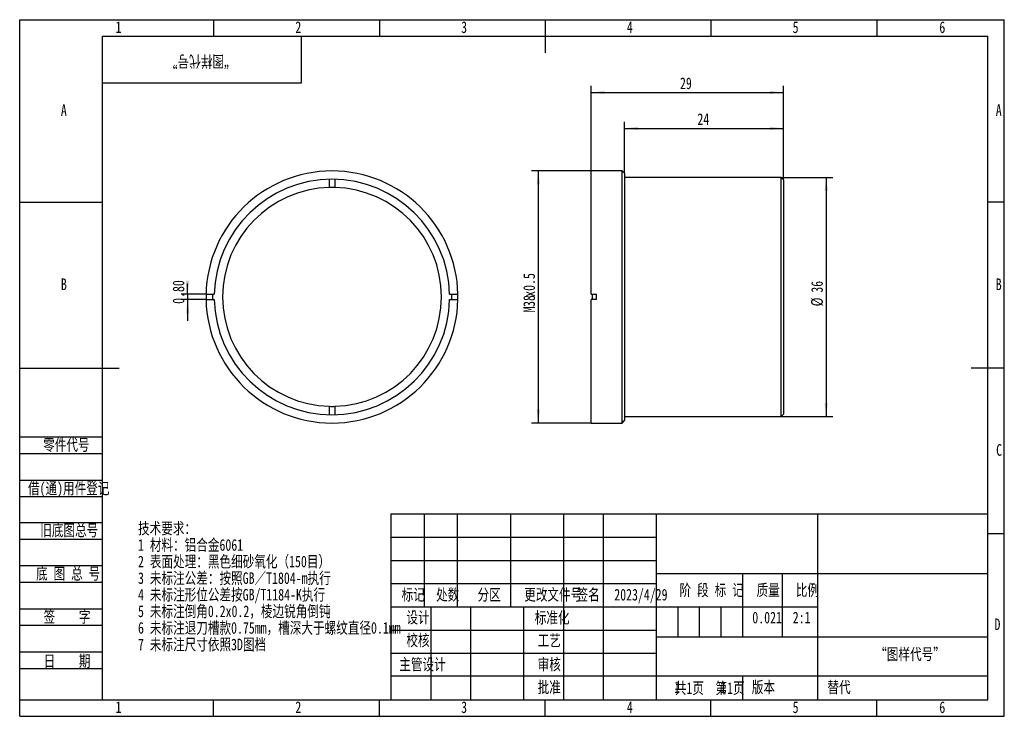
# Model space of a CAD drawing. Header units: millimetres. Extents: x 0 to 297, y 0 to 210.
import ezdxf

# ---------------------------------------------------------------- set-up
doc = ezdxf.new("R2010")
doc.units = ezdxf.units.MM
doc.layers.add('图框', color=7, linetype='Continuous')
doc.layers.add('粗实线层', color=7, linetype='Continuous', lineweight=25)
doc.styles.add('SLDTEXTSTYLE0', font='长仿宋体', dxfattribs={"bigfont": 'bigfont'})
doc.styles.add('SLDTEXTSTYLE1', font='HYSWLONGFANGSONG.TTF', dxfattribs={"bigfont": 'bigfont'})
doc.styles.add('SLDTEXTSTYLE2', font='HYSWLONGFANGSONG.TTF')
doc.dimstyles.new('SLDDIMSTYLE0', dxfattribs={"dimtxt": 3.5, "dimasz": 4.08, "dimexe": 0, "dimexo": 0.0625, "dimgap": 0.875, "dimtad": 2, "dimlfac": 0.5, "dimrnd": 1e-09, "dimzin": 12, "dimdsep": 46, "dimtxsty": 'SLDTEXTSTYLE2', "dimsah": 1, "dimcen": 0.09, "dimadec": 0, "dimazin": 3, "dimtfac": 1, "dimtofl": 0, "dimtmove": 0, "dimatfit": 3, "dimfxl": 1, "dimfrac": 2, "dimtolj": 1, "dimtzin": 12, "dimarcsym": 0})
doc.dimstyles.new('SLDDIMSTYLE1', dxfattribs={"dimtxt": 3.5, "dimasz": 4.08, "dimexe": 0, "dimexo": 0.0625, "dimgap": 0.875, "dimtad": 2, "dimlfac": 0.5, "dimrnd": 1e-09, "dimzin": 0, "dimdsep": 46, "dimtxsty": 'SLDTEXTSTYLE2', "dimsah": 1, "dimcen": 0.09, "dimadec": 0, "dimazin": 0, "dimtfac": 1, "dimtmove": 0, "dimatfit": 0, "dimfxl": 1, "dimfrac": 2, "dimtolj": 1, "dimtzin": 12, "dimarcsym": 0})

# ---------------------------------------------------------------- blocks, each defined once
blk = doc.blocks.new('SW_NOTE_0')
at = {"layer": '图框', "color": 0, "char_height": 3.5, "attachment_point": 1, "style": 'SLDTEXTSTYLE1'}
for s, insert in [('   技术要求：', (0, 4.51)), ('   1 材料：铝合金6061', (0, -0.49)), ('   2 表面处理：黑色细砂氧化（150目）', (0, -5.49)), ('   3 未标注公差：按照GB／T1804-m执行', (0, -10.49)), ('   4 未标注形位公差按GB/T1184-K执行', (0, -15.49)), ('   5 未标注倒角0.2x0.2，棱边锐角倒钝', (0, -20.49)), ('   6 未标注退刀槽款0.75mm，槽深大于螺纹直径0.1mm', (0, -25.49)), ('   7 未标注尺寸依照3D图档', (0, -30.49))]:
    blk.add_mtext(s, dxfattribs=dict(at, insert=insert))
blk = doc.blocks.new('_D')
at = {"layer": '图框', "transparency": 16777216}
for p, q in [((172.42, 164.41), (154.42, 164.41)), ((156.42, 164.41), (156.42, 88.41)), ((172.42, 88.41), (154.42, 88.41))]:
    blk.add_line(p, q, dxfattribs=at)
for points in [[(156.42, 164.41), (155.91, 160.33), (156.93, 160.33)], [(156.42, 88.41), (156.93, 92.49), (155.91, 92.49)]]:
    blk.add_solid(points, dxfattribs=at)
at = {"layer": '图框', "transparency": 16777216, "char_height": 3.5, "attachment_point": 1, "rotation": 90, "style": 'SLDTEXTSTYLE2'}
for s, insert in [('x0.5', (151.91, 126.46)), ('38', (151.91, 123.4)), ('M', (151.91, 121.76))]:
    blk.add_mtext(s, dxfattribs=dict(at, insert=insert))
blk = doc.blocks.new('_D_1')
at = {"layer": '图框', "transparency": 16777216}
for p, q in [((229.7, 162.41), (245.27, 162.41)), ((243.27, 162.41), (243.27, 90.41)), ((229.7, 90.41), (245.27, 90.41))]:
    blk.add_line(p, q, dxfattribs=at)
for points in [[(243.27, 162.41), (242.76, 158.33), (243.78, 158.33)], [(243.27, 90.41), (243.78, 94.49), (242.76, 94.49)]]:
    blk.add_solid(points, dxfattribs=at)
at = {"layer": '图框', "transparency": 16777216, "char_height": 3.5, "attachment_point": 1, "rotation": 90, "style": 'SLDTEXTSTYLE2'}
for s, insert in [('36', (238.76, 127.7)), ('%%c', (238.74, 123.59))]:
    blk.add_mtext(s, dxfattribs=dict(at, insert=insert))
blk = doc.blocks.new('_D_2')
at = {"layer": '图框', "transparency": 16777216}
for p, q in [((172.42, 164.41), (172.42, 190.07)), ((172.42, 188.07), (230.42, 188.07)), ((230.42, 161.69), (230.42, 190.07))]:
    blk.add_line(p, q, dxfattribs=at)
for points in [[(172.42, 188.07), (176.5, 187.56), (176.5, 188.58)], [(230.42, 188.07), (226.34, 188.58), (226.34, 187.56)]]:
    blk.add_solid(points, dxfattribs=at)
at = {"layer": '图框', "transparency": 16777216, "insert": (199.17, 192.58), "char_height": 3.5, "attachment_point": 1, "style": 'SLDTEXTSTYLE2'}
blk.add_mtext('29', dxfattribs=at)
blk = doc.blocks.new('_D_3')
at = {"layer": '图框', "transparency": 16777216}
for p, q in [((182.42, 163.69), (182.42, 179.24)), ((230.42, 161.69), (230.42, 179.24)), ((182.42, 177.24), (230.42, 177.24))]:
    blk.add_line(p, q, dxfattribs=at)
for points in [[(182.42, 177.24), (186.5, 176.74), (186.5, 177.75)], [(230.42, 177.24), (226.34, 177.75), (226.34, 176.74)]]:
    blk.add_solid(points, dxfattribs=at)
at = {"layer": '图框', "transparency": 16777216, "insert": (204.42, 181.76), "char_height": 3.5, "attachment_point": 1, "style": 'SLDTEXTSTYLE2'}
blk.add_mtext('24', dxfattribs=at)
blk = doc.blocks.new('_D_4')
at = {"layer": '图框', "transparency": 16777216}
for p, q in [((50.66, 127.21), (50.66, 130.46)), ((56.21, 127.21), (48.66, 127.21)), ((56.21, 125.61), (48.66, 125.61)), ((50.66, 127.21), (50.66, 125.61)), ((50.66, 125.61), (50.66, 119.26))]:
    blk.add_line(p, q, dxfattribs=at)
for points in [[(50.66, 127.21), (51.16, 131.29), (50.15, 131.29)], [(50.66, 125.61), (50.15, 121.53), (51.16, 121.53)]]:
    blk.add_solid(points, dxfattribs=at)
at = {"layer": '图框', "transparency": 16777216, "insert": (46.14, 124.33), "char_height": 3.5, "attachment_point": 1, "rotation": 90, "style": 'SLDTEXTSTYLE2'}
blk.add_mtext('0.80', dxfattribs=at)

msp = doc.modelspace()

# ---------------------------------------------------------------- linework, layer by layer
at = {"color": 7, "linetype": 'Continuous', "lineweight": 25}
for p, q in [((181.698, 164.41), (172.418, 164.41)), ((172.418, 127.21), (172.418, 164.41)), ((182.418, 163.69), (181.698, 164.41)), ((181.698, 88.41), (181.698, 164.41)), ((182.418, 163.69), (182.418, 89.13)), ((93.424, 159.427), (93.424, 161.901)), ((95.024, 161.9), (95.024, 159.427)), ((229.698, 162.41), (182.418, 162.41)), ((230.418, 161.69), (229.698, 162.41)), ((229.698, 90.41), (229.698, 162.41)), ((230.418, 161.69), (230.418, 91.13)), ((56.209, 127.21), (58.71, 127.21)), ((56.209, 125.61), (58.71, 125.61)), ((58.234, 125.61), (58.233, 127.21)), ((129.692, 127.21), (132.192, 127.21)), ((129.692, 125.61), (132.192, 125.61)), ((130.216, 127.21), (130.215, 125.61)), ((172.418, 127.21), (174.018, 127.21)), ((172.418, 88.41), (172.418, 125.61)), ((174.018, 125.61), (172.418, 125.61)), ((172.701, 127.21), (172.701, 125.61)), ((174.018, 125.61), (174.018, 127.21)), ((93.424, 90.918), (93.424, 93.446)), ((95.024, 93.446), (95.024, 90.919)), ((181.698, 88.41), (182.418, 89.13)), ((182.418, 90.41), (229.698, 90.41)), ((229.698, 90.41), (230.418, 91.13)), ((172.418, 88.41), (181.698, 88.41))]:
    msp.add_line(p, q, dxfattribs=at)
for centre, radius, start, end in [((94.201, 126.41), 38, 1.20632, 178.79368), ((94.201, 126.41), 35.5, 1.29128, 178.70872), ((94.224, 126.436), 33, 91.38912, 268.61088), ((94.224, 126.436), 33, 88.61088, 91.38912), ((94.224, 126.436), 33, 271.38912, 88.61088), ((94.201, 126.41), 38, 178.79368, 181.20632), ((94.201, 126.41), 38, 181.20632, 358.79368), ((94.201, 126.41), 35.5, 181.29128, 358.70872), ((94.201, 126.41), 38, 358.79368, 1.20632), ((94.224, 126.436), 33, 268.61088, 271.38912)]:
    msp.add_arc(centre, radius, start, end, dxfattribs=at)
at = {"layer": '图框'}
for p, q in [((0, 0), (0, 210)), ((0, 210), (297, 210)), ((58.5, 210), (58.5, 205)), ((108.5, 210), (108.5, 205)), ((208.5, 210), (208.5, 205)), ((258.5, 210), (258.5, 205)), ((297, 0), (297, 210)), ((0, 155), (25, 155)), ((297, 155), (292, 155)), ((0, 84.221), (25, 84.221)), ((0, 79.221), (25, 79.221)), ((0, 71.221), (25, 71.221)), ((0, 66.221), (25, 66.221)), ((0, 58.43), (25, 58.43)), ((112, 54), (192, 54)), ((297, 55), (292, 55)), ((0, 53.43), (25, 53.43)), ((0, 45.43), (25, 45.43)), ((112, 47), (192, 47)), ((0, 40.43), (25, 40.43)), ((198.5, 33), (198.5, 24)), ((205, 33), (205, 24)), ((211.5, 33), (211.5, 24)), ((0, 32.43), (25, 32.43)), ((0, 27.43), (25, 27.43)), ((0, 19.43), (25, 19.43)), ((0, 14.43), (25, 14.43)), ((0, 5), (25, 5)), ((58.5, 0), (58.5, 5)), ((108.5, 0), (108.5, 5)), ((208.5, 0), (208.5, 5)), ((258.5, 0), (258.5, 5)), ((0, 0), (297, 0))]:
    msp.add_line(p, q, dxfattribs=at)
at = {"layer": '图框', "lineweight": 25}
for p, q in [((158.5, 210), (158.5, 200)), ((0, 105), (30, 105)), ((297, 105), (287, 105)), ((112, 61), (112, 5)), ((112, 61), (292, 61)), ((122, 61), (122, 33)), ((132, 61), (132, 33)), ((148, 61), (148, 33)), ((164, 61), (164, 5)), ((176, 61), (176, 5)), ((191.968, 61.052), (192.005, 5)), ((240.692, 61), (240.692, 5)), ((191.98, 43.052), (291.98, 43.052)), ((218, 43.069), (218, 24.069)), ((230, 43), (230, 24)), ((112, 40), (192, 40)), ((112, 33), (192, 33)), ((124, 33), (124, 5)), ((136, 33), (136, 5)), ((152, 33), (152, 5)), ((192.015, 33), (240.692, 33)), ((112, 26), (192, 26)), ((192, 24), (292, 24)), ((112, 19), (192, 19)), ((112, 12.166), (192, 12.166)), ((192, 12.166), (292, 12.166)), ((218, 12.166), (218, 5)), ((25, 5), (292, 5)), ((158.5, 0), (158.5, 5))]:
    msp.add_line(p, q, dxfattribs=at)
at = {"layer": '图框', "linetype": 'Continuous', "lineweight": 25}
for p, q in [((25, 5), (25, 205)), ((25, 205), (292, 205)), ((292, 5), (292, 205))]:
    msp.add_line(p, q, dxfattribs=at)
at = {"layer": '粗实线层'}
for p, q in [((85, 191), (85, 205)), ((25, 191), (85, 191))]:
    msp.add_line(p, q, dxfattribs=at)

# ---------------------------------------------------------------- block references
at = {"layer": '图框'}
msp.add_blockref('SW_NOTE_0', (30.332, 53.902), dxfattribs=at)

# ---------------------------------------------------------------- texts
at = {"layer": '图框', "char_height": 3.5}
for s, insert, attachment_point, style in [('1', (29.794, 209.488), 2, 'SLDTEXTSTYLE2'), ('2', (84.044, 209.488), 2, 'SLDTEXTSTYLE2'), ('3', (134.044, 209.488), 2, 'SLDTEXTSTYLE2'), ('4', (184.044, 209.488), 2, 'SLDTEXTSTYLE2'), ('5', (234.044, 209.488), 2, 'SLDTEXTSTYLE2'), ('6', (278.297, 209.488), 2, 'SLDTEXTSTYLE2'), ('A', (13.32, 184.488), 2, 'SLDTEXTSTYLE2'), ('A', (295.32, 184.488), 2, 'SLDTEXTSTYLE2'), ('B', (13.32, 131.988), 2, 'SLDTEXTSTYLE2'), ('B', (295.32, 131.988), 2, 'SLDTEXTSTYLE2'), ('零件代号', (7.084, 83.579), 1, 'SLDTEXTSTYLE1'), ('C', (295.427, 82.041), 2, 'SLDTEXTSTYLE2'), ('借(通)用件登记', (2.496, 70.473), 1, 'SLDTEXTSTYLE1'), ('旧底图总号', (6.194, 57.824), 1, 'SLDTEXTSTYLE1'), ('底 图 总 号', (4.947, 44.766), 1, 'SLDTEXTSTYLE1'), ('标记', (118.697, 38.417), 2, 'SLDTEXTSTYLE1'), ('处数', (129.087, 38.417), 2, 'SLDTEXTSTYLE1'), ('分区', (141.609, 38.417), 2, 'SLDTEXTSTYLE1'), ('更改文件号', (160.937, 38.417), 2, 'SLDTEXTSTYLE1'), ('签名', (171.476, 38.417), 2, 'SLDTEXTSTYLE1'), ('2023/4/29', (187.384, 38.417), 2, 'SLDTEXTSTYLE2'), ('阶 段 标 记', (208.724, 39.805), 2, 'SLDTEXTSTYLE1'), ('质量', (225.772, 39.805), 2, 'SLDTEXTSTYLE1'), ('比例', (237.619, 39.805), 2, 'SLDTEXTSTYLE1'), ('  签    字', (12.497, 31.764), 2, 'SLDTEXTSTYLE1'), ('设计', (120.147, 31.558), 2, 'SLDTEXTSTYLE1'), ('标准化', (160.613, 31.492), 2, 'SLDTEXTSTYLE1'), ('0.021', (225.455, 31.521), 2, 'SLDTEXTSTYLE2'), ('2:1', (235.858, 31.521), 2, 'SLDTEXTSTYLE2'), ('D', (294.93, 29.488), 2, 'SLDTEXTSTYLE2'), ('校核', (120.147, 24.679), 2, 'SLDTEXTSTYLE1'), ('工艺', (159.736, 24.643), 2, 'SLDTEXTSTYLE1'), ('“图样代号”', (268.564, 20.49), 2, 'SLDTEXTSTYLE1'), ('  日    期', (12.497, 18.413), 2, 'SLDTEXTSTYLE1'), ('主管设计', (121.506, 17.399), 2, 'SLDTEXTSTYLE1'), ('审核', (159.736, 17.399), 2, 'SLDTEXTSTYLE1'), ('批准', (159.738, 10.523), 2, 'SLDTEXTSTYLE1'), ('共1页', (202.01, 10.262), 2, 'SLDTEXTSTYLE1'), ('1', (197.393, 10.531), 1, 'SLDTEXTSTYLE2'), ('第1页', (214.272, 10.262), 2, 'SLDTEXTSTYLE1'), ('1', (211.295, 10.531), 1, 'SLDTEXTSTYLE2'), ('版本', (224.339, 10.531), 2, 'SLDTEXTSTYLE1'), ('替代', (243.641, 10.531), 1, 'SLDTEXTSTYLE1'), ('1', (29.794, 4.488), 2, 'SLDTEXTSTYLE2'), ('2', (84.044, 4.488), 2, 'SLDTEXTSTYLE2'), ('3', (134.044, 4.488), 2, 'SLDTEXTSTYLE2'), ('4', (184.044, 4.488), 2, 'SLDTEXTSTYLE2'), ('5', (234.044, 4.488), 2, 'SLDTEXTSTYLE2'), ('6', (278.297, 4.488), 2, 'SLDTEXTSTYLE2')]:
    msp.add_mtext(s, dxfattribs=dict(at, insert=insert, attachment_point=attachment_point, style=style))
at = {"layer": '图框', "insert": (54.636, 195.655), "char_height": 3.5, "attachment_point": 2, "rotation": 180, "style": 'SLDTEXTSTYLE0'}
msp.add_mtext('“图样代号”', dxfattribs=at)

# ---------------------------------------------------------------- dimensions: what is measured, and where the dimension line sits
at = {"layer": '图框'}
for base, p1, picture, middle in [((230.418, 188.069), (172.418, 164.41), '_D_2', (200.704, 188.069)), ((230.418, 177.244), (182.418, 163.69), '_D_3', (205.954, 177.244))]:
    dim = msp.add_linear_dim(base=base, p1=p1, p2=(230.418, 161.69), dimstyle='SLDDIMSTYLE0', dxfattribs=at)
    dim.commit()
    dim.dimension.update_dxf_attribs({"geometry": picture, "text_midpoint": middle, "dimtype": 160})
for base, p1, p2, text, picture, middle in [((156.418, 88.41), (172.418, 164.41), (172.418, 88.41), 'M<>x0.5', '_D', (156.418, 127.179)), ((243.271, 90.41), (229.698, 162.41), (229.698, 90.41), '%%c<>', '_D_1', (243.271, 127.179))]:
    dim = msp.add_linear_dim(base=base, p1=p1, p2=p2, angle=90, text=text, dimstyle='SLDDIMSTYLE0', dxfattribs=at)
    dim.commit()
    dim.dimension.update_dxf_attribs({"geometry": picture, "text_midpoint": middle, "dimtype": 160})
dim = msp.add_linear_dim(base=(50.656, 125.61), p1=(56.209, 127.21), p2=(56.209, 125.61), angle=90, dimstyle='SLDDIMSTYLE1', dxfattribs=at)
dim.commit()
dim.dimension.update_dxf_attribs({"geometry": '_D_4', "text_midpoint": (50.656, 127.394), "dimtype": 160})

doc.saveas('drawing.dxf')
